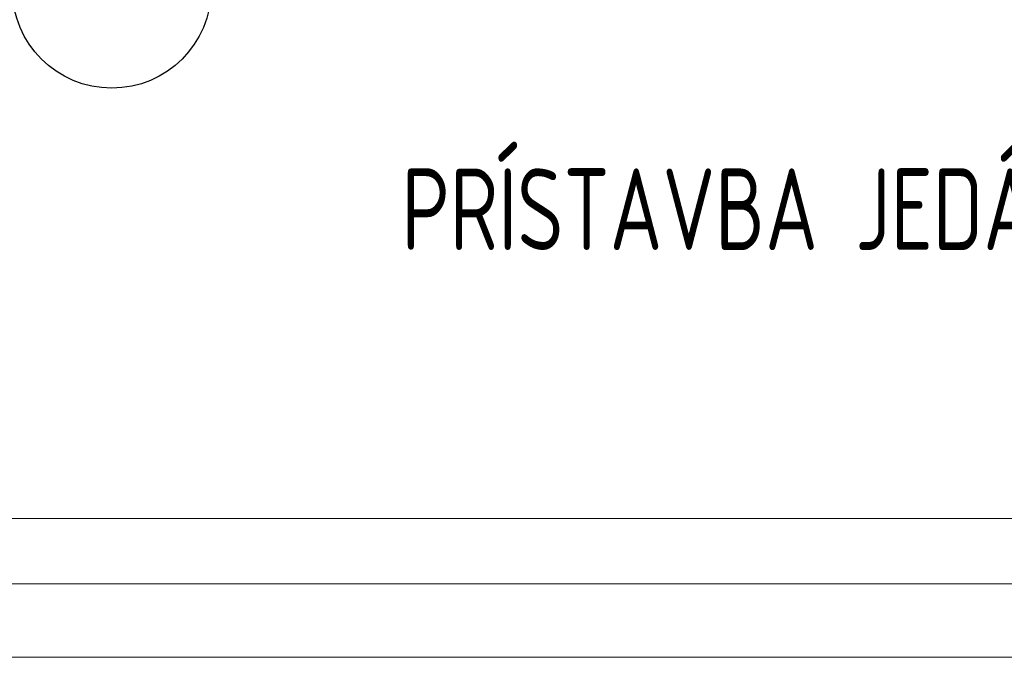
# Model space of a CAD drawing. Header units: inches. Extents: x 34737 to 291769, y 4926 to 74566.
# Tile 174 of 256: x 254311 to 255424, y 31582 to 32304. Entities that reach past the tile are written whole.
import ezdxf

# ---------------------------------------------------------------- set-up
doc = ezdxf.new("R2010")
doc.units = ezdxf.units.IN
doc.header["$LTSCALE"] = 300
doc.layers.get('Defpoints').update_dxf_attribs({"color": 6, "lineweight": 9})
for name, color, linetype, lineweight in [('!_A_02_HRUBÁ', 255, 'Continuous', 35), ('!_A_41_POPIS MIESTNOSTÍ', 71, 'Continuous', 25), ('IS_04_ELEKTRO', 10, '_EL_VEDENI_NN_NADZ', 13)]:
    doc.layers.add(name, color=color, linetype=linetype, lineweight=lineweight)
doc.styles.add('Iso CP', font='isocp.shx', dxfattribs={"width": 0.8})
doc.styles.get("Standard").update_dxf_attribs({"font": 'arial.ttf'})
doc.linetypes.add('_EL_VEDENI_NN_NADZ', pattern='A,0.39,-0.59,[109,cadkon.shx,S=0.2,R=0,X=0,Y=0],-1.97,0.39,-0.39', length=3.73)

# ---------------------------------------------------------------- blocks, each defined once
blk = doc.blocks.new('POLOZKA MIESTNOSTI')
at = {"ltscale": 5}
blk.add_attdef('NUMBER', (10, 410), '', height=200, dxfattribs=at)
at = {"layer": 'Defpoints', "ltscale": 5}
blk.add_attdef('AREA', (-20, 200), '', height=125, dxfattribs=at)
at = {"layer": 'Defpoints', "ltscale": 5, "style": 'Iso CP', "width": 0.8}
blk.add_attdef('Miestnosť', (-20, 0), '', height=125, dxfattribs=at)

msp = doc.modelspace()

# ---------------------------------------------------------------- linework, layer by layer
at = {"layer": '!_A_02_HRUBÁ', "color": 1, "lineweight": -3}
msp.add_circle((254415, 32338.6), 112.5, dxfattribs=at)
at = {"layer": 'IS_04_ELEKTRO', "color": 4, "linetype": 'Continuous'}
for p, q in [((258334.8, 31739.2), (253620.4, 31739.2)), ((258334.8, 31665.4), (253620.4, 31665.4)), ((258334.8, 31582.4), (253620.4, 31582.4))]:
    msp.add_line(p, q, dxfattribs=at)

# ---------------------------------------------------------------- block references
at = {"layer": '!_A_41_POPIS MIESTNOSTÍ', "color": 7, "lineweight": -3}
ref = msp.add_blockref('POLOZKA MIESTNOSTI', (254757.4, 32043.1), dxfattribs=dict(at, xscale=0.7381889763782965, yscale=0.7381889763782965, zscale=0.7381889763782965))
ref.add_attrib('Miestnosť', 'PRÍSTAVBA JEDÁLNE', (254742.7, 32043.1), dxfattribs={"ltscale": 5, "height": 92.274, "style": 'Iso CP', "width": 0.8})

doc.saveas('drawing.dxf')
